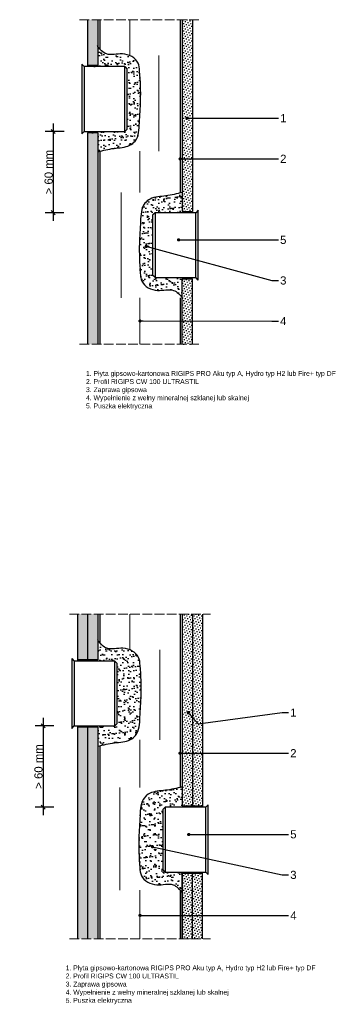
# Model space of a CAD drawing. Header units: millimetres. Extents: x 1547 to 3062, y 1275 to 2488.
# Tile 3 of 3: x 2670 to 3062, y 1275 to 2488. Entities that reach past the tile are written whole.
import ezdxf
from ezdxf import colors
from ezdxf.entities.mleader import LeaderData, LeaderLine
from ezdxf.math import Vec2, Vec3

# ---------------------------------------------------------------- set-up
doc = ezdxf.new("R2010")
doc.units = ezdxf.units.MM
doc.linetypes.add('ACAD_ISO02W100', pattern=[15, 12, -3])
for name, color, linetype, lineweight in [('_ISOVER WELNA', 7, 'BATTING', 9), ('_RIGIPS G-K', 7, 'Continuous', 25), ('OPISY', 7, 'Continuous', 9), ('PRZERYWANA', 7, 'ACAD_ISO02W100', 9), ('WYMIARY', 7, 'Continuous', 25)]:
    doc.layers.add(name, color=color, linetype=linetype, lineweight=lineweight)
doc.layers.add('_Rigips_Puszka', color=7, linetype='Continuous')
doc.styles.get("Standard").update_dxf_attribs({"font": 'arial.ttf'})
doc.linetypes.add('BATTING', pattern='A,0.00254,-2.54,[134,ltypeshp.shx,S=2.54,R=0,X=-2.54,Y=0],-5.08,[134,ltypeshp.shx,S=2.54,R=180,X=2.54,Y=0],-2.54', length=10.16254)
doc.dimstyles.new('Rigips', dxfattribs={"dimtxt": 10, "dimasz": 5, "dimexe": 10, "dimexo": 5, "dimtad": 1, "dimtxsty": 'Standard', "dimblk": 'OBLIQUE', "dimcen": 2.5, "dimdle": 10, "dimadec": 0, "dimazin": 0, "dimtfac": 1, "dimtmove": 0, "dimatfit": 3, "dimldrblk": 'DOT', "dimfxl": 1, "dimarcsym": 0})
pattern_1 = [(225, (613.191, 2e-12), (1.122532, -3.367596), [0, -3.175])]

# ---------------------------------------------------------------- blocks, each defined once
blk = doc.blocks.new('_Dot')
at = {"color": 0, "linetype": 'ByBlock', "lineweight": -2}
blk.add_line((-0.5, 0), (-1, 0), dxfattribs=at)
at = {"color": 0, "linetype": 'ByBlock', "const_width": 0.5}
blk.add_lwpolyline([(-0.25, 0, 1), (0.25, 0, 1)], format="xyb", close=True, dxfattribs=at)
blk = doc.blocks.new('puszka')
at = {"layer": '_Rigips_Puszka'}
for p, q in [((2678.9, 1787.2), (2681.9, 1790.2)), ((2755.9, 1790.2), (2681.9, 1790.2)), ((2758.9, 1787.2), (2755.9, 1790.2)), ((2675.9, 1734.2), (2678.9, 1737.2)), ((2761.9, 1734.2), (2758.9, 1737.2)), ((2675.9, 1734.2), (2761.9, 1734.2))]:
    blk.add_line(p, q, dxfattribs=at)
blk.add_lwpolyline([(2758.9, 1737.2), (2758.9, 1787.2), (2678.9, 1787.2), (2678.9, 1737.2)], close=True, dxfattribs=at)
blk = doc.blocks.new('_Oblique')
at = {"color": 0, "linetype": 'ByBlock', "lineweight": -2}
blk.add_line((-0.5, -0.5), (0.5, 0.5), dxfattribs=at)
blk = doc.blocks.new('*D25')
at = {"layer": 'Defpoints', "color": 0, "transparency": 16777216}
for p in [(2729.5, 2349.9), (2711.3, 2249.9), (2729.3, 2249.9)]:
    blk.add_point(p, dxfattribs=at)
at = {"layer": 'WYMIARY', "color": 0, "lineweight": -2, "transparency": 16777216}
for p, q in [((2711.3, 2359.9), (2711.3, 2239.9)), ((2724.5, 2349.9), (2701.3, 2349.9)), ((2724.3, 2249.9), (2701.3, 2249.9))]:
    blk.add_line(p, q, dxfattribs=at)
at = {"layer": 'WYMIARY', "color": 0, "lineweight": -2, "transparency": 16777216, "xscale": 5, "yscale": 5, "zscale": 5}
for p, rotation in [((2711.3, 2349.9), 90), ((2711.3, 2249.9), 270)]:
    blk.add_blockref('_Oblique', p, dxfattribs=dict(at, rotation=rotation))
at = {"layer": 'WYMIARY', "color": 0, "transparency": 16777216, "insert": (2705.6, 2299.9), "char_height": 10, "attachment_point": 5, "rotation": 90}
blk.add_mtext('> 60 mm', dxfattribs=at)
blk = doc.blocks.new('*D27')
at = {"layer": 'Defpoints', "color": 0, "transparency": 16777216}
for p in [(2717, 1617.5), (2698.8, 1517.5), (2716.8, 1517.5)]:
    blk.add_point(p, dxfattribs=at)
at = {"layer": 'WYMIARY', "color": 0, "lineweight": -2, "transparency": 16777216}
for p, q in [((2698.8, 1627.5), (2698.8, 1507.5)), ((2712, 1617.5), (2688.8, 1617.5)), ((2711.8, 1517.5), (2688.8, 1517.5))]:
    blk.add_line(p, q, dxfattribs=at)
at = {"layer": 'WYMIARY', "color": 0, "lineweight": -2, "transparency": 16777216, "xscale": 5, "yscale": 5, "zscale": 5}
for p, rotation in [((2698.8, 1617.5), 90), ((2698.8, 1517.5), 270)]:
    blk.add_blockref('_Oblique', p, dxfattribs=dict(at, rotation=rotation))
at = {"layer": 'WYMIARY', "color": 0, "transparency": 16777216, "insert": (2693.1, 1567.5), "char_height": 10, "attachment_point": 5, "rotation": 90}
blk.add_mtext('> 60 mm', dxfattribs=at)

msp = doc.modelspace()

# ---------------------------------------------------------------- hatches: boundary and pattern name
at = {"layer": '_RIGIPS G-K'}
h = msp.add_hatch(dxfattribs=at)
h.set_pattern_fill('DOTS', color=256, scale=2, angle=225, style=0)
h.set_pattern_definition([(225, (109.811, 1206.6293), (1.122532, -3.367596), [0, -3.175])])
h.paths.add_polyline_path([(2753.586, 2431.364), (2766.086, 2431.364), (2766.086, 2487.697), (2753.586, 2487.697)])
h.paths.add_polyline_path([(2753.586, 2087.697), (2766.086, 2087.697), (2766.086, 2348.364), (2753.586, 2348.364)])
h = msp.add_hatch(dxfattribs=at)
h.set_pattern_fill('DOTS', color=256, scale=2, angle=225, style=0)
h.set_pattern_definition(pattern_1)
h.paths.add_polyline_path([(2882.586, 2487.697), (2870.086, 2487.697), (2870.086, 2366.312), (2882.586, 2366.312)])
h.paths.add_polyline_path([(2882.586, 2366.312), (2870.086, 2366.312), (2870.086, 2353.013), (2882.586, 2354.516)])
h.paths.add_polyline_path([(2882.586, 2354.516), (2870.086, 2353.013), (2870.086, 2316.227), (2882.586, 2316.236)])
edge = h.paths.add_edge_path(flags=16)
edge.add_arc((2877.618, 2337.649), 1, 0, 360)
h.paths.add_polyline_path([(2882.586, 2316.236), (2870.086, 2316.227), (2870.086, 2266.436), (2882.586, 2266.422)])
edge = h.paths.add_edge_path()
edge.add_line((2882.444, 2259.298), (2882.452, 2266.422))
edge.add_line((2882.452, 2266.422), (2870.086, 2266.436))
edge.add_line((2870.086, 2266.436), (2870.086, 2251.364))
edge.add_line((2870.086, 2251.364), (2882.586, 2251.364))
edge.add_line((2882.586, 2251.364), (2882.444, 2259.298))
edge.add_arc((2881.444, 2259.298), 1, -203.424084, 0, ccw=False)
edge.add_arc((2881.444, 2259.298), 1, 0, 156.575916, ccw=False)
h = msp.add_hatch(dxfattribs=at)
h.set_pattern_fill('AR-SAND', color=256, scale=0.2)
h.set_pattern_definition([(37.5, (588.191, 1e-12), (-0.320006, 9.788265), [0, -7.7216, 0, -8.636, 0, -8.255]), (7.5, (588.191, 1e-12), (8.990466, 14.3365), [0, -4.1656, 0, -6.9596, 0, -2.667]), (327.5, (581.943, 1e-12), (15.819847, 0.028744), [0, -2.54, 0, -9.144, 0, -11.938]), (317.5, (581.943, 1e-12), (15.27113, 4.458586), [0, -1.27, 0, -5.9944, 0, -6.858])])
edge = h.paths.add_edge_path()
edge.add_spline(control_points=[(2766.086, 2324.864), (2772.682, 2326.583), (2785.645, 2329.962), (2799.676, 2330.022), (2805.581, 2333.046), (2805.586, 2333.049)], knot_values=[0, 0, 0, 0, 20.5185361, 40.32348254, 40.34068498, 40.34068498, 40.34068498, 40.34068498], degree=3, periodic=0)
edge.add_spline(control_points=[(2805.586, 2333.049), (2808.049, 2334.312), (2816.72, 2341.067), (2817.26, 2362.628), (2819.513, 2390.754), (2818.566, 2415.257), (2816.653, 2436.004), (2810.05, 2441.444), (2805.586, 2443.372)], knot_values=[40.34068498, 40.34068498, 40.34068498, 40.34068498, 48.60962248, 71.65261731, 98.84312119, 135.49622965, 145.6069743, 159.15944455, 159.15944455, 159.15944455, 159.15944455], degree=3, periodic=0)
edge.add_spline(control_points=[(2805.586, 2443.372), (2802.731, 2444.605), (2792.418, 2447.063), (2777.723, 2441.595), (2768.695, 2450.917), (2766.086, 2454.864)], knot_values=[159.15944455, 159.15944455, 159.15944455, 159.15944455, 167.82619535, 187.67912263, 201.77676298, 201.77676298, 201.77676298, 201.77676298], degree=3, periodic=0)
edge.add_line((2766.086, 2454.864), (2766.086, 2431.364))
edge.add_line((2766.086, 2431.364), (2753.586, 2431.364))
edge.add_line((2753.586, 2431.364), (2753.586, 2429.864))
edge.add_line((2753.586, 2429.864), (2799.52, 2429.864))
edge.add_line((2799.52, 2429.864), (2802.52, 2426.864))
edge.add_line((2802.52, 2426.864), (2802.52, 2352.864))
edge.add_line((2802.52, 2352.864), (2799.52, 2349.864))
edge.add_line((2799.52, 2349.864), (2753.586, 2349.864))
edge.add_line((2753.586, 2349.864), (2753.586, 2348.364))
edge.add_line((2753.586, 2348.364), (2766.086, 2348.364))
edge.add_line((2766.086, 2348.364), (2766.086, 2324.864))
h.paths.add_polyline_path([(2814.44, 2390.369, -1), (2816.166, 2389.359, -1)], flags=16)
h = msp.add_hatch(dxfattribs=at)
h.set_pattern_fill('AR-SAND', color=256, scale=0.2)
h.set_pattern_definition([(37.5, (613.191, 2e-12), (-0.320006, 9.788265), [0, -7.7216, 0, -8.636, 0, -8.255]), (7.5, (613.191, 2e-12), (8.990466, 14.3365), [0, -4.1656, 0, -6.9596, 0, -2.667]), (327.5, (606.943, 2e-12), (15.819847, 0.028744), [0, -2.54, 0, -9.144, 0, -11.938]), (317.5, (606.943, 2e-12), (15.27113, 4.458586), [0, -1.27, 0, -5.9944, 0, -6.858])])
edge = h.paths.add_edge_path()
edge.add_spline(control_points=[(2870.086, 2274.864), (2863.49, 2273.145), (2850.527, 2269.766), (2836.496, 2269.706), (2830.591, 2266.681), (2830.586, 2266.679)], knot_values=[0, 0, 0, 0, 20.5185361, 40.32348254, 40.34068498, 40.34068498, 40.34068498, 40.34068498], degree=3, periodic=0)
edge.add_spline(control_points=[(2830.586, 2266.679), (2828.123, 2265.416), (2819.451, 2258.661), (2818.911, 2237.099), (2816.658, 2208.974), (2817.606, 2184.471), (2819.519, 2163.723), (2826.122, 2158.283), (2830.586, 2156.356)], knot_values=[40.34068498, 40.34068498, 40.34068498, 40.34068498, 48.60962248, 71.65261731, 98.84312119, 135.49622965, 145.6069743, 159.15944455, 159.15944455, 159.15944455, 159.15944455], degree=3, periodic=0)
edge.add_spline(control_points=[(2830.586, 2156.356), (2833.441, 2155.123), (2843.754, 2152.665), (2858.449, 2158.133), (2867.477, 2148.811), (2870.086, 2144.864)], knot_values=[159.15944455, 159.15944455, 159.15944455, 159.15944455, 167.82619535, 187.67912263, 201.77676298, 201.77676298, 201.77676298, 201.77676298], degree=3, periodic=0)
edge.add_line((2870.086, 2144.864), (2870.086, 2168.364))
edge.add_line((2870.086, 2168.364), (2882.586, 2168.364))
edge.add_line((2882.586, 2168.364), (2882.586, 2169.864))
edge.add_line((2882.586, 2169.864), (2836.652, 2169.864))
edge.add_line((2836.652, 2169.864), (2833.652, 2172.864))
edge.add_line((2833.652, 2172.864), (2833.652, 2246.864))
edge.add_line((2833.652, 2246.864), (2836.652, 2249.864))
edge.add_line((2836.652, 2249.864), (2882.586, 2249.864))
edge.add_line((2882.586, 2249.864), (2882.586, 2251.364))
edge.add_line((2882.586, 2251.364), (2870.086, 2251.364))
edge.add_line((2870.086, 2251.364), (2870.086, 2274.864))
h.paths.add_polyline_path([(2821.732, 2209.359, -1), (2820.006, 2210.369, -1)], flags=16)
h = msp.add_hatch(dxfattribs=at)
h.set_pattern_fill('DOTS', color=256, scale=2, angle=225, style=0)
h.set_pattern_definition(pattern_1)
h.paths.add_polyline_path([(2870.086, 2087.697), (2882.586, 2087.697), (2882.586, 2168.364), (2870.086, 2168.364)])
h = msp.add_hatch(dxfattribs=at)
h.set_pattern_fill('DOTS', color=256, scale=2, angle=225, style=0)
h.set_pattern_definition([(225, (97.311, 474.242), (1.122532, -3.367596), [0, -3.175])])
h.paths.add_polyline_path([(2741.086, 1698.976), (2753.586, 1698.976), (2753.586, 1755.31), (2741.086, 1755.31)])
h.paths.add_polyline_path([(2741.086, 1355.31), (2753.586, 1355.31), (2753.586, 1615.976), (2741.086, 1615.976)])
h = msp.add_hatch(dxfattribs=at)
h.set_pattern_fill('DOTS', color=256, scale=2, angle=225, style=0)
h.set_pattern_definition([(225, (109.811, 474.242), (1.122532, -3.367596), [0, -3.175])])
h.paths.add_polyline_path([(2753.586, 1698.976), (2766.086, 1698.976), (2766.086, 1755.31), (2753.586, 1755.31)])
h.paths.add_polyline_path([(2753.586, 1355.31), (2766.086, 1355.31), (2766.086, 1615.976), (2753.586, 1615.976)])
h = msp.add_hatch(dxfattribs=at)
h.set_pattern_fill('DOTS', color=256, scale=2, angle=225, style=0)
h.set_pattern_definition([(225, (-3979.4828, -1505.6587), (1.122532, -3.367596), [0, -3.175])])
h.paths.add_polyline_path([(2895.086, 1755.31), (2882.586, 1755.31), (2882.586, 1518.976), (2895.086, 1518.976)])
h.paths.add_polyline_path([(2882.586, 1755.31), (2870.086, 1755.31), (2870.086, 1518.976), (2882.586, 1518.976)])
h = msp.add_hatch(dxfattribs=at)
h.set_pattern_fill('AR-SAND', color=256, scale=0.2)
h.set_pattern_definition([(37.5, (600.691, -100), (-0.320006, 9.788265), [0, -7.7216, 0, -8.636, 0, -8.255]), (7.5, (600.691, -100), (8.990466, 14.3365), [0, -4.1656, 0, -6.9596, 0, -2.667]), (327.5, (594.443, -100), (15.819847, 0.028744), [0, -2.54, 0, -9.144, 0, -11.938]), (317.5, (594.443, -100), (15.27113, 4.458586), [0, -1.27, 0, -5.9944, 0, -6.858])])
edge = h.paths.add_edge_path()
edge.add_line((2790.02, 1620.476), (2787.02, 1617.476))
edge.add_line((2787.02, 1617.476), (2741.086, 1617.476))
edge.add_line((2741.086, 1617.476), (2741.086, 1615.976))
edge.add_line((2741.086, 1615.976), (2766.086, 1615.976))
edge.add_line((2766.086, 1615.976), (2766.086, 1592.476))
edge.add_spline(control_points=[(2766.086, 1592.476), (2766.952, 1592.695), (2767.819, 1592.914), (2768.686, 1593.131)], knot_values=[0, 0, 0, 0, 2.69108664, 2.69108664, 2.69108664, 2.69108664], degree=3, periodic=0)
edge.add_spline(control_points=[(2768.686, 1593.131), (2774.636, 1594.619), (2786.793, 1597.478), (2799.831, 1597.625), (2805.586, 1600.34)], knot_values=[2.69108664, 2.69108664, 2.69108664, 2.69108664, 21.15731828, 40.2531505, 40.2531505, 40.2531505, 40.2531505], degree=3, periodic=0)
edge.add_spline(control_points=[(2805.586, 1600.34), (2805.8, 1600.441), (2808.495, 1601.766), (2817.374, 1608.67), (2817.913, 1630.242), (2820.166, 1658.366), (2819.219, 1682.869), (2817.285, 1703.842), (2810.332, 1709.356), (2805.586, 1711.256)], knot_values=[40.2531505, 40.2531505, 40.2531505, 40.2531505, 40.96226473, 49.24840466, 72.29139949, 99.48190337, 136.13501183, 146.24575648, 160.4541307, 160.4541307, 160.4541307, 160.4541307], degree=3, periodic=0)
edge.add_spline(control_points=[(2805.586, 1711.256), (2802.91, 1712.327), (2792.844, 1714.591), (2779.48, 1709.619), (2771.075, 1716.892), (2768.686, 1719.824)], knot_values=[160.4541307, 160.4541307, 160.4541307, 160.4541307, 168.46497753, 188.31790481, 199.21199977, 199.21199977, 199.21199977, 199.21199977], degree=3, periodic=0)
edge.add_spline(control_points=[(2768.686, 1719.824), (2767.983, 1720.687), (2767.086, 1721.916), (2766.301, 1723.152), (2766.086, 1723.49)], knot_values=[199.21199977, 199.21199977, 199.21199977, 199.21199977, 202.41554516, 203.62147542, 203.62147542, 203.62147542, 203.62147542], degree=3, periodic=0)
edge.add_line((2766.086, 1723.49), (2766.086, 1698.976))
edge.add_line((2766.086, 1698.976), (2741.086, 1698.976))
edge.add_line((2741.086, 1698.976), (2741.086, 1697.476))
edge.add_line((2741.086, 1697.476), (2787.02, 1697.476))
edge.add_line((2787.02, 1697.476), (2790.02, 1694.476))
edge.add_line((2790.02, 1694.476), (2790.02, 1620.476))
h.paths.add_polyline_path([(2801.94, 1657.982, -1), (2803.666, 1656.971, -1)], flags=16)
h = msp.add_hatch(dxfattribs=at)
h.set_pattern_fill('AR-SAND', color=256, scale=0.2)
h.set_pattern_definition([(37.5, (0, -100), (-0.320006, 9.788265), [0, -7.7216, 0, -8.636, 0, -8.255]), (7.5, (0, -100), (8.990466, 14.3365), [0, -4.1656, 0, -6.9596, 0, -2.667]), (327.5, (-6.248, -100), (15.819847, 0.028744), [0, -2.54, 0, -9.144, 0, -11.938]), (317.5, (-6.248, -100), (15.27113, 4.458586), [0, -1.27, 0, -5.9944, 0, -6.858])])
edge = h.paths.add_edge_path()
edge.add_line((2846.152, 1514.476), (2849.152, 1517.476))
edge.add_line((2849.152, 1517.476), (2895.086, 1517.476))
edge.add_line((2895.086, 1517.476), (2895.086, 1518.976))
edge.add_line((2895.086, 1518.976), (2870.086, 1518.976))
edge.add_line((2870.086, 1518.976), (2870.086, 1542.476))
edge.add_spline(control_points=[(2870.086, 1542.476), (2869.219, 1542.258), (2868.353, 1542.039), (2867.486, 1541.822)], knot_values=[0, 0, 0, 0, 2.69108664, 2.69108664, 2.69108664, 2.69108664], degree=3, periodic=0)
edge.add_spline(control_points=[(2867.486, 1541.822), (2861.536, 1540.333), (2849.149, 1537.421), (2832.968, 1537.302), (2818.798, 1526.282), (2818.259, 1504.711), (2816.005, 1476.587), (2816.953, 1452.083), (2819.141, 1428.355), (2838.428, 1418.539), (2856.691, 1425.334), (2865.096, 1418.061), (2867.486, 1415.128)], knot_values=[2.69108664, 2.69108664, 2.69108664, 2.69108664, 21.15731828, 40.96226473, 49.24840466, 72.29139949, 99.48190337, 136.13501183, 146.24575648, 168.46497753, 188.31790481, 199.21199977, 199.21199977, 199.21199977, 199.21199977], degree=3, periodic=0)
edge.add_spline(control_points=[(2867.486, 1415.128), (2868.188, 1414.266), (2869.085, 1413.037), (2869.871, 1411.801), (2870.086, 1411.462)], knot_values=[199.21199977, 199.21199977, 199.21199977, 199.21199977, 202.41554516, 203.62147542, 203.62147542, 203.62147542, 203.62147542], degree=3, periodic=0)
edge.add_line((2870.086, 1411.462), (2870.086, 1435.976))
edge.add_line((2870.086, 1435.976), (2895.086, 1435.976))
edge.add_line((2895.086, 1435.976), (2895.086, 1437.476))
edge.add_line((2895.086, 1437.476), (2849.152, 1437.476))
edge.add_line((2849.152, 1437.476), (2846.152, 1440.476))
edge.add_line((2846.152, 1440.476), (2846.152, 1514.476))
h.paths.add_polyline_path([(2834.232, 1476.971, -1), (2832.506, 1477.982, -1)], flags=16)
h = msp.add_hatch(dxfattribs=at)
h.set_pattern_fill('DOTS', color=256, scale=2, angle=225, style=0)
h.set_pattern_definition([(225, (880.422, -791.8347), (1.122532, -3.367596), [0, -3.175])])
edge = h.paths.add_edge_path()
edge.add_line((2895.086, 1435.976), (2882.586, 1435.976))
edge.add_line((2882.586, 1435.976), (2882.803, 1422.829))
edge.add_arc((2883.803, 1422.829), 1, -0.033463, 180, ccw=False)
edge.add_arc((2883.803, 1422.829), 1, 180, 359.966537, ccw=False)
edge.add_line((2882.803, 1422.829), (2882.586, 1355.31))
edge.add_line((2882.586, 1355.31), (2895.086, 1355.31))
edge.add_line((2895.086, 1355.31), (2895.086, 1435.976))
h.paths.add_polyline_path([(2870.086, 1355.31), (2882.586, 1355.31), (2882.586, 1435.976), (2870.086, 1435.976)])

# ---------------------------------------------------------------- linework, layer by layer
for points in [[(2768.686, 2487.697), (2768.686, 2451.437)], [(2867.486, 2487.697), (2867.486, 2274.864)], [(2768.686, 2325.539), (2768.686, 2087.697)], [(2867.486, 2144.864), (2867.486, 2087.697)], [(2768.686, 1755.31), (2768.686, 1719.824)], [(2867.486, 1755.31), (2867.486, 1541.822)], [(2768.686, 1593.131), (2768.686, 1355.31)], [(2870.086, 1435.976), (2870.086, 1355.31)], [(2867.486, 1415.128), (2867.486, 1355.31)]]:
    msp.add_lwpolyline(points)
at = {"layer": '_ISOVER WELNA', "ltscale": 3.6}
for p, q in [((2805.586, 2443.372), (2805.586, 2487.697)), ((2805.586, 1711.256), (2805.586, 1755.31))]:
    msp.add_line(p, q, dxfattribs=at)
at = {"layer": '_ISOVER WELNA', "ltscale": 2.5}
for p, q in [((2841.394, 2443.372), (2841.394, 2325.539)), ((2794.777, 2144.864), (2794.777, 2274.864)), ((2842.415, 1711.256), (2842.415, 1600.34))]:
    msp.add_line(p, q, dxfattribs=at)
at = {"layer": '_ISOVER WELNA', "ltscale": 4.8}
for p, q in [((2818.086, 2274.864), (2818.086, 2325.539)), ((2818.086, 2087.697), (2818.086, 2144.864)), ((2818.086, 1541.822), (2818.086, 1600.34)), ((2818.086, 1355.31), (2818.086, 1415.128))]:
    msp.add_line(p, q, dxfattribs=at)
at = {"layer": '_ISOVER WELNA', "ltscale": 2.2}
msp.add_line((2793.241, 1415.128), (2793.241, 1541.822), dxfattribs=at)
at = {"layer": '_RIGIPS G-K'}
for p, q in [((2753.586, 2487.697), (2753.586, 2431.364)), ((2766.086, 2487.697), (2766.086, 2431.364)), ((2870.086, 2487.697), (2870.086, 2251.364)), ((2882.586, 2487.697), (2882.586, 2251.364)), ((2766.086, 2431.364), (2753.586, 2431.364)), ((2753.586, 2348.364), (2753.586, 2087.697)), ((2766.086, 2348.364), (2753.586, 2348.364)), ((2766.086, 2348.364), (2766.086, 2087.697)), ((2870.086, 2251.364), (2882.586, 2251.364)), ((2870.086, 2168.364), (2882.586, 2168.364)), ((2870.086, 2087.697), (2870.086, 2168.364)), ((2882.586, 2087.697), (2882.586, 2168.364)), ((2741.086, 1755.31), (2741.086, 1697.476)), ((2753.586, 1755.31), (2753.586, 1698.976)), ((2766.086, 1755.31), (2766.086, 1698.976)), ((2870.086, 1755.31), (2870.086, 1518.976)), ((2882.586, 1755.31), (2882.586, 1518.976)), ((2895.086, 1755.31), (2895.086, 1517.476)), ((2766.086, 1698.976), (2741.086, 1698.976)), ((2741.086, 1617.476), (2741.086, 1355.31)), ((2766.086, 1615.976), (2741.086, 1615.976)), ((2753.586, 1615.976), (2753.586, 1355.31)), ((2766.086, 1615.976), (2766.086, 1355.31)), ((2870.086, 1518.976), (2895.086, 1518.976)), ((2870.086, 1435.976), (2895.086, 1435.976)), ((2870.086, 1355.31), (2870.086, 1435.976)), ((2882.586, 1355.31), (2882.586, 1435.976)), ((2895.086, 1355.31), (2895.086, 1437.476))]:
    msp.add_line(p, q, dxfattribs=at)
for points in [[(2766.086, 2324.864), (2786.149, 2329.162), (2805.57, 2333.041), (2812.044, 2338.213), (2817.399, 2360.626), (2818.819, 2387.779), (2817.683, 2424.414), (2815.694, 2434.328), (2796.507, 2445.534), (2776.654, 2445.534), (2766.086, 2454.864), (2765.433, 2455.878)], [(2870.086, 2274.864), (2850.023, 2270.566), (2830.601, 2266.687), (2824.127, 2261.514), (2818.773, 2239.102), (2817.352, 2211.949), (2818.489, 2175.313), (2820.478, 2165.4), (2839.665, 2154.194), (2859.517, 2154.194), (2870.086, 2144.864), (2870.739, 2143.85)], [(2766.086, 1592.476), (2786.802, 1596.775), (2806.223, 1600.654), (2812.697, 1605.826), (2818.051, 1628.238), (2819.472, 1655.391), (2818.336, 1692.027), (2816.346, 1701.94), (2797.16, 1713.146), (2777.307, 1713.146), (2766.739, 1722.476), (2766.086, 1723.49)], [(2870.086, 1542.476), (2849.37, 1538.178), (2829.948, 1534.299), (2823.475, 1529.127), (2818.12, 1506.715), (2816.699, 1479.561), (2817.836, 1442.926), (2819.825, 1433.013), (2839.012, 1421.807), (2858.865, 1421.807), (2869.433, 1412.476), (2870.086, 1411.462)]]:
    msp.add_spline(points, degree=3, dxfattribs=at)
at = {"layer": 'PRZERYWANA'}
for p, q in [((2743.586, 2487.697), (2892.586, 2487.697)), ((2743.586, 2087.697), (2892.586, 2087.697)), ((2731.086, 1755.31), (2905.086, 1755.31)), ((2731.086, 1355.31), (2905.086, 1355.31))]:
    msp.add_line(p, q, dxfattribs=at)

# ---------------------------------------------------------------- block references
at = {"layer": '_RIGIPS G-K'}
for p, rotation in [((1012.274, 5108.789), 270), ((4623.898, -509.062), 90), ((999.774, 4376.402), 270), ((4636.398, -1241.449), 90)]:
    msp.add_blockref('puszka', p, dxfattribs=dict(at, rotation=rotation))

# ---------------------------------------------------------------- texts
at = {"char_height": 6, "attachment_point": 1}
for insert, width in [((2751.579, 2054.82), 321.38629), ((2726.579, 1322.433), 310.96845)]:
    msp.add_mtext('1. Płyta gipsowo-kartonowa RIGIPS PRO Aku typ A, Hydro typ H2 lub Fire+ typ DF\\P2. Profil RIGIPS CW 100 ULTRASTIL\\P3. Zaprawa gipsowa\\P4. Wypełnienie z wełny mineralnej szklanej lub skalnej\\P5. Puszka elektryczna', dxfattribs=dict(at, insert=insert, width=width))

# ---------------------------------------------------------------- dimensions: what is measured, and where the dimension line sits
at = {"layer": 'WYMIARY'}
for base, p1, p2, picture, middle in [((2711.296, 2249.864), (2729.47, 2349.864), (2729.348, 2249.864), '*D25', (2705.565, 2299.864)), ((2698.796, 1517.476), (2716.97, 1617.476), (2716.848, 1517.476), '*D27', (2693.065, 1567.476))]:
    dim = msp.add_linear_dim(base=base, p1=p1, p2=p2, angle=90, text='> 60 mm', dimstyle='Rigips', dxfattribs=at)
    dim.commit()
    dim.dimension.update_dxf_attribs({"geometry": picture, "text_midpoint": middle})

# ---------------------------------------------------------------- leaders
at = {"layer": 'OPISY'}
ml = msp.add_multileader_mtext('Standard', dxfattribs=at)
ml.set_content('1', color=256)
ml.set_leader_properties()
ml.set_arrow_properties(name='DOT')
ml.build(insert=Vec2(0, 0))
ctx = ml.context
ctx.base_point, ctx.char_height, ctx.plane_origin = Vec3(2988.664, 2366.312), 10, Vec3(2892.37, 2438.142)
notes = []
notes.append((ctx, [(0, (1, 1, 0), (2980.664, 2366.312), (1, 0), 8, [(1, [(2876.049, 2366.312)], 0, [])])]))
ctx.mtext.insert, ctx.mtext.flow_direction = Vec3(2990.664, 2371.312), 5
ml = msp.add_multileader_mtext('Standard', dxfattribs=at)
ml.set_content('2', color=256)
ml.set_leader_properties()
ml.set_arrow_properties(name='DOT')
ml.build(insert=Vec2(0, 0))
ctx = ml.context
ctx.base_point, ctx.char_height, ctx.plane_origin = Vec3(2988.664, 2316.312), 10, Vec3(2892.37, 2388.142)
notes.append((ctx, [(0, (1, 1, 0), (2980.664, 2316.312), (1, 0), 8, [(0, [(2867.486, 2316.225)], 0, [])])]))
ctx.mtext.insert, ctx.mtext.flow_direction = Vec3(2990.664, 2321.312), 5
ml = msp.add_multileader_mtext('Standard', dxfattribs=at)
ml.set_content('5', color=256)
ml.set_leader_properties()
ml.set_arrow_properties(name='DOT')
ml.build(insert=Vec2(0, 0))
ctx = ml.context
ctx.base_point, ctx.char_height, ctx.plane_origin = Vec3(2988.664, 2216.312), 10, Vec3(2892.37, 2288.142)
notes.append((ctx, [(0, (1, 1, 0), (2980.664, 2216.312), (1, 0), 8, [(0, [(2865.611, 2216.428)], 0, [])])]))
ctx.mtext.insert, ctx.mtext.flow_direction = Vec3(2990.664, 2221.397), 5
ml = msp.add_multileader_mtext('Standard', dxfattribs=at)
ml.set_content('3', color=256)
ml.set_leader_properties()
ml.set_arrow_properties(name='DOT')
ml.build(insert=Vec2(0, 0))
ctx = ml.context
ctx.base_point, ctx.char_height, ctx.plane_origin = Vec3(2988.664, 2166.312), 10, Vec3(2892.37, 2238.142)
notes.append((ctx, [(0, (1, 1, 0), (2980.664, 2166.312), (1, 0), 8, [(0, [(2825.795, 2208.443)], 0, [])])]))
ctx.mtext.insert, ctx.mtext.flow_direction = Vec3(2990.664, 2171.401), 5
ml = msp.add_multileader_mtext('Standard', dxfattribs=at)
ml.set_content('4', color=256)
ml.set_leader_properties()
ml.set_arrow_properties(name='DOT')
ml.build(insert=Vec2(0, 0))
ctx = ml.context
ctx.base_point, ctx.char_height, ctx.plane_origin = Vec3(2988.664, 2116.312), 10, Vec3(2892.37, 2188.142)
notes.append((ctx, [(0, (1, 1, 0), (2980.664, 2116.312), (1, 0), 8, [(0, [(2818.086, 2116.456)], 0, [])])]))
ctx.mtext.insert, ctx.mtext.flow_direction = Vec3(2990.664, 2121.312), 5
ml = msp.add_multileader_mtext('Standard', dxfattribs=at)
ml.set_content('1', color=256)
ml.set_leader_properties()
ml.set_arrow_properties(name='DOT')
ml.build(insert=Vec2(0, 0))
ctx = ml.context
ctx.base_point, ctx.char_height, ctx.plane_origin = Vec3(3001.164, 1633.925), 10, Vec3(2904.87, 1705.754)
notes.append((ctx, [(0, (1, 1, 0), (2993.164, 1633.925), (1, 0), 8, [(2, [(2877.52, 1633.925), (2889.581, 1620.054)], 0, [])])]))
ctx.mtext.insert, ctx.mtext.flow_direction = Vec3(3003.164, 1638.925), 5
ml = msp.add_multileader_mtext('Standard', dxfattribs=at)
ml.set_content('2', color=256)
ml.set_leader_properties()
ml.set_arrow_properties(name='DOT')
ml.build(insert=Vec2(0, 0))
ctx = ml.context
ctx.base_point, ctx.char_height, ctx.plane_origin = Vec3(3001.164, 1583.925), 10, Vec3(2904.87, 1655.754)
notes.append((ctx, [(0, (1, 1, 0), (2993.164, 1583.925), (1, 0), 8, [(0, [(2867.351, 1583.828)], 0, [])])]))
ctx.mtext.insert, ctx.mtext.flow_direction = Vec3(3003.164, 1588.925), 5
ml = msp.add_multileader_mtext('Standard', dxfattribs=at)
ml.set_content('5', color=256)
ml.set_leader_properties()
ml.set_arrow_properties(name='DOT')
ml.build(insert=Vec2(0, 0))
ctx = ml.context
ctx.base_point, ctx.char_height, ctx.plane_origin = Vec3(3001.164, 1483.925), 10, Vec3(2904.87, 1555.754)
notes.append((ctx, [(0, (1, 1, 0), (2993.164, 1483.925), (1, 0), 8, [(0, [(2878.111, 1483.695)], 0, [])])]))
ctx.mtext.insert, ctx.mtext.flow_direction = Vec3(3003.164, 1489.01), 5
ml = msp.add_multileader_mtext('Standard', dxfattribs=at)
ml.set_content('3', color=256)
ml.set_leader_properties()
ml.set_arrow_properties(name='DOT')
ml.build(insert=Vec2(0, 0))
ctx = ml.context
ctx.base_point, ctx.char_height, ctx.plane_origin = Vec3(3001.164, 1433.925), 10, Vec3(2904.87, 1505.754)
notes.append((ctx, [(0, (1, 1, 0), (2993.164, 1433.925), (1, 0), 8, [(0, [(2833.369, 1468.756)], 0, [])])]))
ctx.mtext.insert, ctx.mtext.flow_direction = Vec3(3003.164, 1439.013), 5
ml = msp.add_multileader_mtext('Standard', dxfattribs=at)
ml.set_content('4', color=256)
ml.set_leader_properties()
ml.set_arrow_properties(name='DOT')
ml.build(insert=Vec2(0, 0))
ctx = ml.context
ctx.base_point, ctx.char_height, ctx.plane_origin = Vec3(3001.164, 1383.925), 10, Vec3(2904.87, 1455.754)
notes.append((ctx, [(0, (1, 1, 0), (2993.164, 1383.925), (1, 0), 8, [(0, [(2818.086, 1384.069)], 0, [])])]))
ctx.mtext.insert, ctx.mtext.flow_direction = Vec3(3003.164, 1388.925), 5
for ctx, leaders in notes:
    for number, flags, end, landing, length, lines in leaders:
        leader = LeaderData()
        leader.index, (leader.has_last_leader_line, leader.has_dogleg_vector, leader.attachment_direction) = number, flags
        leader.last_leader_point, leader.dogleg_vector, leader.dogleg_length = Vec3(end), Vec3(landing), length
        for number, points, colour, breaks in lines:
            line = LeaderLine()
            line.index, line.vertices, line.color, line.breaks = number, Vec3.list(points), colors.encode_raw_color(colour), breaks
            leader.lines.append(line)
        ctx.leaders.append(leader)

doc.saveas('drawing.dxf')
